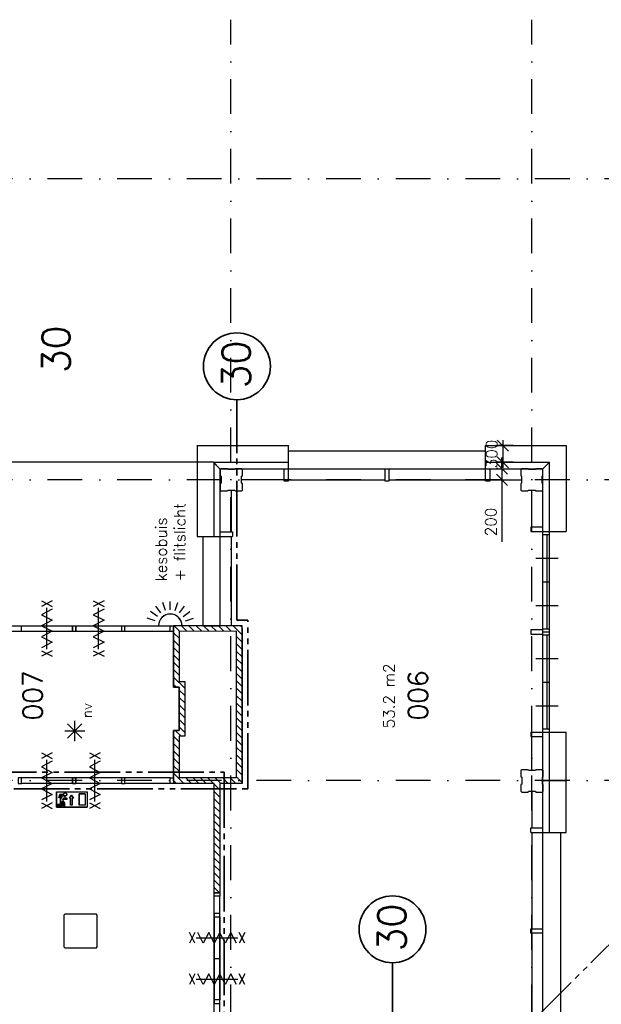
# Model space of a CAD drawing. Extents: x 36324 to 146208, y -50294 to 26426.
# Tile 14 of 39: x 68770 to 79210, y -6618 to 11056. Entities that reach past the tile are written whole.
import ezdxf
from ezdxf.enums import TextEntityAlignment as Align

# ---------------------------------------------------------------- set-up
doc = ezdxf.new("R2010")
doc.units = 0
doc.header["$LTSCALE"] = 100
doc.header["$PDMODE"] = 35
doc.linetypes.add('B0302', pattern=[12.5, 6.25, -3.125, 0, -3.125])
doc.linetypes.add('B0804', pattern=[15, 10, -1, 1, -1, 1, -1])
doc.layers.get('0').update_dxf_attribs({"linetype": 'CONTINUOUS'})
doc.layers.get('Defpoints').update_dxf_attribs({"color": 2, "linetype": 'CONTINUOUS'})
for name, color, linetype in [('AM$1A---_MAATV', 8, 'CONTINUOUS'), ('Bouwkundig', 253, 'CONTINUOUS'), ('Bouwkundig hatch', 254, 'CONTINUOUS'), ('Bouwkundig tekst', 252, 'CONTINUOUS'), ('Stramien', 252, 'B0302')]:
    doc.layers.add(name, color=color, linetype=linetype)
doc.layers.add('brandscheiding', color=40, linetype='B0804', lineweight=35)
doc.styles.add('bouwk tekst', font='romans.shx')
doc.styles.get("Standard").update_dxf_attribs({"font": 'romans.shx'})
doc.dimstyles.new('SCHERMER', dxfattribs={"dimscale": 100, "dimtxt": 2, "dimasz": 2, "dimexe": 1, "dimexo": 1, "dimgap": 1, "dimtad": 1, "dimdec": 0, "dimzin": 0, "dimdsep": 46, "dimtxsty": 'bouwk tekst', "dimblk1": 'OBLIQUE', "dimblk2": 'OBLIQUE', "dimsah": 1, "dimcen": -3, "dimdle": 1, "dimclrd": 256, "dimclre": 256, "dimclrt": 256, "dimadec": 0, "dimazin": 0, "dimtfac": 0.75, "dimtdec": 0, "dimtmove": 0, "dimatfit": 1, "dimldrblk": 'NONE', "dimfxl": 1, "dimtvp": 1.5, "dimtolj": 1, "dimtzin": 0, "dimlwd": -1, "dimlwe": -1, "dimarcsym": 0})

# ---------------------------------------------------------------- blocks, each defined once
blk = doc.blocks.new('_Oblique')
at = {"color": 0, "linetype": 'ByBlock', "lineweight": -2}
blk.add_line((-0.5, -0.5), (0.5, 0.5), dxfattribs=at)
blk = doc.blocks.new('*D7')
at = {"layer": 'AM$1A---_MAATV', "linetype": 'Continuous', "ltscale": 0.2}
for p, q in [((77629, 3411), (77342, 3411)), ((77442, 3511), (77442, 3011)), ((77629, 3111), (77342, 3111))]:
    blk.add_line(p, q, dxfattribs=at)
at = {"layer": 'Defpoints', "color": 0, "linetype": 'Continuous', "ltscale": 0.2}
for p in [(77729, 3411), (77442, 3111), (77729, 3111)]:
    blk.add_point(p, dxfattribs=at)
at = {"layer": 'AM$1A---_MAATV', "linetype": 'Continuous', "ltscale": 0.2, "xscale": 200, "yscale": 200, "zscale": 200}
for p, rotation in [((77442, 3411), 90), ((77442, 3111), 270)]:
    blk.add_blockref('_Oblique', p, dxfattribs=dict(at, rotation=rotation))
at = {"layer": 'AM$1A---_MAATV', "linetype": 'Continuous', "ltscale": 0.2, "insert": (77242, 3261), "char_height": 200, "attachment_point": 5, "rotation": 90, "style": 'bouwk tekst'}
blk.add_mtext('\\A1;300', dxfattribs=at)
blk = doc.blocks.new('_None')
blk = doc.blocks.new('*D8')
at = {"layer": 'AM$1A---_MAATV', "linetype": 'Continuous', "ltscale": 0.2}
for p, q in [((77427, 2997), (77427, 3197)), ((77352, 2997), (77327, 2997)), ((77427, 2997), (77427, 2797)), ((77352, 2797), (77327, 2797)), ((77427, 2797), (77427, 1682))]:
    blk.add_line(p, q, dxfattribs=at)
at = {"layer": 'Defpoints', "color": 0, "linetype": 'Continuous', "ltscale": 0.2}
for p in [(77452, 2997), (77427, 2797), (77452, 2797)]:
    blk.add_point(p, dxfattribs=at)
at = {"layer": 'AM$1A---_MAATV', "linetype": 'Continuous', "ltscale": 0.2, "xscale": 200, "yscale": 200, "zscale": 200}
for p, rotation in [((77427, 2997), 270), ((77427, 2797), 90)]:
    blk.add_blockref('_Oblique', p, dxfattribs=dict(at, rotation=rotation))
at = {"layer": 'AM$1A---_MAATV', "linetype": 'Continuous', "ltscale": 0.2, "insert": (77227, 2040), "char_height": 200, "attachment_point": 5, "rotation": 90, "style": 'bouwk tekst'}
blk.add_mtext('\\A1;200', dxfattribs=at)

msp = doc.modelspace()

# ---------------------------------------------------------------- hatches: boundary and pattern name
at = {"layer": 'Bouwkundig hatch', "linetype": 'Continuous'}
h = msp.add_hatch(dxfattribs=at)
h.set_pattern_fill('ANSI31', color=256, scale=750, angle=90, style=0)
h.set_pattern_definition([(135, (55777.52, -168084.84), (-66.29126, -66.29126), [])])
h.paths.add_polyline_path([(71533.3, 176.8), (71533.3, -922.2), (71633.3, -922.2), (71633.3, -1702.2), (71533.3, -1702.2), (71533.3, -2653.2), (72263.3, -2653.2), (72263.3, -4618.2), (72363, -4618.2), (72363, -2653.2), (72763.3, -2653.2), (72763.3, 176.8)])
h.paths.add_polyline_path([(71733.3, -822.2), (71633.3, -822.2), (71633.3, 77.8), (72663.3, 76.8), (72663.3, -2553.2), (71633.3, -2553.2), (71633.3, -1802.2), (71733.3, -1802.2)], flags=16)

# ---------------------------------------------------------------- linework, layer by layer
at = {"layer": 'Bouwkundig', "linetype": 'Continuous'}
for p, q in [((71948.8, 3410.3), (73592.8, 3410.3)), ((71955.3, 3403.9), (71955.3, 1779.9)), ((73592.8, 2776.3), (73592.8, 3410.3)), ((77132.8, 2776.3), (77132.8, 3410.3)), ((77132.8, 3410.3), (78576.9, 3410.3)), ((78576.8, 3410.3), (78576.8, 1866.3)), ((77132.8, 3310.3), (73592.8, 3310.3)), ((72248.8, 3110.3), (67776.8, 3111.3)), ((72248.9, 3110.3), (73592.8, 3110.3)), ((72362.9, 2996.3), (72248.9, 3110.3)), ((72369.3, 2989.9), (72255.3, 3103.9)), ((72255.3, 3103.9), (72255.3, 1779.9)), ((77132.8, 3110.3), (78276.8, 3110.3)), ((78162.8, 2996.3), (78276.8, 3110.3)), ((78276.8, -3533.2), (78276.8, 3110.3)), ((72362.9, 2996.3), (78162.8, 2996.3)), ((72369.3, 176.3), (72369.3, 2989.9)), ((72562.9, 2981.3), (72562.9, 2996.3)), ((73512.8, 2996.3), (73512.8, 2776.3)), ((75322.8, 2996.3), (75322.8, 2776.3)), ((75402.8, 2776.3), (75402.8, 2996.3)), ((77212.8, 2776.3), (77212.8, 2996.3)), ((77962.8, 2996.3), (77962.8, 2981.3)), ((78162.8, -7803.2), (78162.8, 2996.3)), ((73512.8, 2796.3), (72747.9, 2796.3)), ((73512.8, 2776.3), (73592.8, 2776.3)), ((73592.8, 2796.3), (75322.8, 2796.3)), ((75322.8, 2776.3), (75402.8, 2776.3)), ((75402.8, 2796.3), (77132.8, 2796.3)), ((77132.8, 2776.3), (77212.8, 2776.3)), ((77212.8, 2796.3), (77777.9, 2796.3)), ((72569.3, 1859.9), (72569.3, 2611.3)), ((77962.8, 1946.3), (77962.8, 2611.3)), ((77942.8, 1946.3), (77942.8, 1866.3)), ((78162.8, 1946.3), (77942.8, 1946.3)), ((71955.3, 1779.9), (72589.3, 1779.9)), ((72055.3, 1779.9), (72055.3, 176.3)), ((72369.3, 1859.9), (72589.3, 1859.9)), ((72569.3, 176.3), (72569.3, 1780)), ((72589.3, 1859.9), (72589.3, 1779.9)), ((77942.8, 1866.3), (78576.8, 1866.3)), ((78162.8, 1814.3), (78276.8, 1814.3)), ((78236.8, 118.3), (78236.8, 1814.3)), ((78036.8, 1390.8), (78436.8, 1390.8)), ((78162.8, 966.3), (78276.8, 966.3)), ((71384.5, 449.4), (71338.1, 592.1)), ((71473, 463.5), (71473, 613.4)), ((71561.5, 449.5), (71607.9, 592.1)), ((78036.8, 541.8), (78436.8, 541.8)), ((71241.3, 345.4), (71119.9, 433.5)), ((71304.7, 408.7), (71216.5, 530.1)), ((71641.4, 408.8), (71729.5, 530.1)), ((71704.8, 345.5), (71826.1, 433.5)), ((67962.8, 177), (71532.8, 177)), ((68800.3, 77.3), (68800.3, 177)), ((69717.8, 177), (69717.8, 77.3)), ((69718.1, 77.3), (69718.1, 177)), ((69777.6, 77.3), (69777.6, 177)), ((69777.8, 177), (69777.8, 77.3)), ((70595.6, 177), (70595.6, 77.3)), ((70655.3, 77.3), (70655.3, 177)), ((71200.6, 265.5), (71058, 311.9)), ((71473.1, 77.3), (71473.1, 177)), ((71532.8, 177), (71532.8, 77.3)), ((71745.5, 265.6), (71888, 311.9)), ((67962.8, 77.3), (71532.8, 77.3)), ((72055.3, 176.3), (72369.3, 176.3)), ((77942.8, 106.3), (77942.8, 26.3)), ((78162.8, 106.3), (77942.8, 106.3)), ((77942.8, 26.3), (78162.8, 26.3)), ((78276.8, 118.3), (78162.8, 118.3)), ((78162.8, 66.3), (78276.8, 66.3)), ((78162.8, 14.3), (78276.8, 14.3)), ((78236.8, -1673.7), (78236.8, 14.3)), ((78036.8, -409.2), (78436.8, -409.2)), ((78162.8, -833.7), (78276.8, -833.7)), ((78036.8, -1258.2), (78436.8, -1258.2)), ((69886.7, -1839.3, 2600), (69631, -1583.6, 2600)), ((69631, -1839.3, 2600), (69885.4, -1584.9, 2600)), ((69759.1, -1892.9, 2600), (69759.1, -1531.2, 2600)), ((69578.3, -1712.1, 2600), (69938.1, -1712.1, 2600)), ((77942.8, -1733.7), (78576.8, -1733.7)), ((77942.8, -1733.7), (77942.8, -1813.7)), ((78276.8, -1681.7), (78162.8, -1681.7)), ((78576.8, -3533.2), (78576.8, -1733.7)), ((77942.8, -1813.7), (78162.8, -1813.7)), ((77962.8, -2418.7), (77962.8, -1813.7)), ((72662.8, -2553.7), (71632.8, -2553.7)), ((78162.8, -2603.2), (78576.8, -2603.2)), ((69429.5, -2804.1), (69429.5, -3081.5)), ((69429.5, -2804.1), (69984.3, -2804.1)), ((69984.3, -2804.1), (69984.3, -3081.5)), ((77962.8, -2788.7), (77962.8, -3453.2)), ((69489.6, -2850.3), (69474.5, -2910.4)), ((69498.4, -2910.4), (69474.5, -2910.4)), ((69550.6, -2850.3), (69489.6, -2850.3)), ((69507.6, -2873.4), (69498.4, -2910.4)), ((69534.6, -2873.4), (69503.4, -2941.9)), ((69503.4, -2941.9), (69503.4, -3030.6)), ((69507.6, -2873.4), (69534.6, -2873.4)), ((69526.6, -2979.8), (69554.3, -3015.5)), ((69526.6, -3053.8), (69526.6, -2979.8)), ((69537.4, -2956.1), (69577.4, -3007.5)), ((69558.9, -2909.2), (69537.5, -2956.3)), ((69558.9, -2909.2), (69558.9, -2942.8)), ((69614.4, -2942.8), (69558.9, -2942.8)), ((69582.1, -2886.1), (69582.1, -2919.7)), ((69614.4, -2919.7), (69582.1, -2919.7)), ((69614.4, -2942.8), (69614.4, -2919.7)), ((69698.5, -2861.5), (69661.5, -2917)), ((69661.5, -2917), (69684.7, -2917)), ((69684.7, -3046.4), (69684.7, -2917)), ((69735.5, -2917), (69698.5, -2861.5)), ((69712.4, -3046.4), (69712.4, -2917)), ((69712.4, -2917), (69735.5, -2917)), ((69836.4, -2841.1), (69836.4, -3044.5)), ((69947.4, -2841.1), (69836.4, -2841.1)), ((69947.4, -2841.1), (69947.4, -3044.5)), ((69429.5, -3081.5), (69984.3, -3081.5)), ((69438.7, -3030.6), (69438.7, -3053.8)), ((69503.4, -3030.6), (69438.7, -3030.6)), ((69438.7, -3053.8), (69526.6, -3053.8)), ((69554.3, -3076.9), (69554.3, -3015.5)), ((69577.4, -3076.9), (69554.3, -3076.9)), ((69577.4, -3007.5), (69577.4, -3076.9)), ((69947.4, -3044.5), (69836.4, -3044.5)), ((77942.8, -3533.2), (77942.8, -3453.2)), ((77942.8, -3453.2), (78162.8, -3453.2)), ((77942.8, -3533.2), (78576.8, -3533.2)), ((77962.8, -3533.1), (77962.8, -5263.2)), ((78476.8, -3533.2), (78476.8, -7073.2)), ((77942.8, -5343.2), (77942.8, -5263.2)), ((77942.8, -5263.2), (78162.8, -5263.2)), ((78162.8, -5343.2), (77942.8, -5343.2)), ((77962.8, -5343.2), (77962.8, -7073.2))]:
    msp.add_line(p, q, dxfattribs=at)
for points in [[(72369.3, 2611.3), (72384.3, 2596.3), (72499.3, 2596.3), (72507.3, 2611.3), (72632.3, 2611.3), (72637.3, 2596.3), (72754.3, 2596.3), (72769.3, 2611.3), (72769.3, 2730.3), (72754.3, 2738.3), (72754.3, 2863.3), (72769.3, 2868.3), (72769.3, 2981.3), (72754.3, 2996.3), (72639.3, 2996.3), (72631.3, 2981.3), (72506.3, 2981.3), (72501.3, 2996.3), (72384.3, 2996.3), (72369.3, 2981.3), (72369.3, 2870.3), (72384.3, 2862.3), (72384.3, 2737.3), (72369.3, 2732.3), (72369.3, 2611.3)], [(77762.8, 2611.3), (77777.8, 2596.3), (77892.8, 2596.3), (77900.8, 2611.3), (78025.8, 2611.3), (78030.8, 2596.3), (78147.8, 2596.3), (78162.8, 2611.3), (78162.8, 2730.3), (78147.8, 2738.3), (78147.8, 2863.3), (78162.8, 2868.3), (78162.8, 2981.3), (78147.8, 2996.3), (78032.8, 2996.3), (78024.8, 2981.3), (77899.8, 2981.3), (77894.8, 2996.3), (77777.8, 2996.3), (77762.8, 2981.3), (77762.8, 2870.3), (77777.8, 2862.3), (77777.8, 2737.3), (77762.8, 2732.3), (77762.8, 2611.3)], [(69355.8, 624.3), (69162.3, 524.3)], [(69162.3, 624.3), (69355.8, 524.3)], [(70283.8, 624.3), (70090.3, 524.3)], [(70090.3, 624.3), (70283.8, 524.3)], [(69355.8, 473.3), (69162.3, 374.3), (69355.8, 275.3), (69162.3, 176.3), (69355.8, 77.3), (69162.3, -21.7), (69355.8, -120.7), (69162.3, -219.7)], [(69258.8, -245.7), (69258.8, 499.3)], [(70283.8, 473.3), (70090.3, 374.3), (70283.8, 275.3), (70090.3, 176.3), (70283.8, 77.3), (70090.3, -21.7), (70283.8, -120.7), (70090.3, -219.7)], [(70186.8, -245.7), (70186.8, 499.3)], [(69258.8, -245.7), (69258.8, 127.3), (69258.8, 327.3)], [(70186.8, -72.7), (70186.8, 127.3), (70186.8, 327.3)], [(71532.8, -922.7), (71532.8, 177.3)], [(72762.8, -2653.7), (72762.8, 176.3), (71532.8, 177.3), (71532.8, -922.7), (71632.8, -922.7), (71632.8, -1702.7), (71532.8, -1702.7), (71532.8, -2652.7)], [(71632.8, 77.3), (71632.8, -822.7)], [(72662.8, -2553.7), (72662.8, 76.3), (71632.8, 77.3), (71632.8, -822.7), (71732.8, -822.7), (71732.8, -1802.7), (71632.8, -1802.7), (71632.8, -2552.7)], [(72662.8, -2553.7), (72662.8, 77.3)], [(72762.8, 126.3), (72762.8, -2653.7)], [(69355.8, -270.7), (69162.3, -370.7)], [(69162.3, -270.7), (69355.8, -370.7)], [(70283.8, -270.7), (70090.3, -370.7)], [(70090.3, -270.7), (70283.8, -370.7)], [(71632.8, -822.7), (71732.8, -822.7)], [(71732.8, -822.7), (71732.8, -1802.7)], [(71632.8, -922.7), (71532.8, -922.7)], [(71632.8, -1702.7), (71632.8, -922.7)], [(71532.8, -1702.7), (71632.8, -1702.7)], [(71532.8, -2602.7), (71532.8, -1702.7)], [(71732.8, -1802.7), (71632.8, -1802.7)], [(71632.8, -1802.7), (71632.8, -2553.7)], [(69355.8, -2105.7), (69162.3, -2205.7)], [(69162.3, -2105.7), (69355.8, -2205.7)], [(70214.8, -2105.7), (70021.3, -2205.7)], [(70021.3, -2105.7), (70214.8, -2205.7)], [(69355.8, -2256.7), (69162.3, -2355.7), (69355.8, -2454.7), (69162.3, -2553.7), (69355.8, -2652.7), (69162.3, -2751.7), (69355.8, -2850.7), (69162.3, -2949.7)], [(69258.8, -2975.7), (69258.8, -2230.7)], [(70214.8, -2256.7), (70021.3, -2355.7), (70214.8, -2454.7), (70021.3, -2553.7), (70214.8, -2652.7), (70021.3, -2751.7), (70214.8, -2850.7), (70021.3, -2949.7)], [(70117.8, -2975.7), (70117.8, -2230.7)], [(69258.8, -2975.7), (69258.8, -2602.7), (69258.8, -2402.7)], [(77766.9, -2792.7), (77781.9, -2807.7), (77896.9, -2807.7), (77904.9, -2792.7), (78029.9, -2792.7), (78034.9, -2807.7), (78151.9, -2807.7), (78166.9, -2792.7), (78166.9, -2673.7), (78151.9, -2665.7), (78151.9, -2540.7), (78166.9, -2535.7), (78166.9, -2422.7), (78151.9, -2407.7), (78036.9, -2407.7), (78028.9, -2422.7), (77903.9, -2422.7), (77898.9, -2407.7), (77781.9, -2407.7), (77766.9, -2422.7), (77766.9, -2533.7), (77781.9, -2541.7), (77781.9, -2666.7), (77766.9, -2671.7), (77766.9, -2792.7)], [(69718.1, -2553), (68800.3, -2553)], [(70595.6, -2553), (69777.6, -2553)], [(71473.1, -2553), (70655.3, -2553)], [(69718.1, -2652.7), (68800.3, -2652.7)], [(69429.5, -3081.5), (69429.5, -2804.1), (69984.3, -2804.1), (69984.3, -3081.5), (69429.5, -3081.5)], [(69606.3, -2830.7), (69607.2, -2831.7), (69608.1, -2832.7), (69609, -2833.8), (69609.7, -2834.9), (69610.5, -2836), (69611.1, -2837.2), (69611.8, -2838.5), (69612.3, -2839.7), (69612.8, -2841), (69613.2, -2842.3), (69613.6, -2843.6), (69613.9, -2844.9), (69614.1, -2846.2), (69614.3, -2847.6), (69614.4, -2849), (69614.4, -2850.3), (69614.4, -2851.7), (69614.3, -2853), (69614.1, -2854.4), (69613.9, -2855.7), (69613.6, -2857.1), (69613.2, -2858.4), (69612.8, -2859.7), (69612.3, -2860.9), (69611.8, -2862.2), (69611.1, -2863.4), (69610.5, -2864.6), (69609.7, -2865.7), (69609, -2866.8), (69608.1, -2867.9), (69607.2, -2868.9), (69606.3, -2869.9), (69605.3, -2870.9), (69604.3, -2871.8), (69603.2, -2872.6), (69602.1, -2873.4), (69600.9, -2874.1), (69599.8, -2874.8), (69598.5, -2875.4), (69597.3, -2875.9), (69596, -2876.4), (69594.7, -2876.9), (69593.4, -2877.2), (69592.1, -2877.5), (69590.8, -2877.8), (69589.4, -2877.9), (69588, -2878), (69586.7, -2878.1), (69585.3, -2878), (69584, -2877.9), (69582.6, -2877.8), (69581.3, -2877.5), (69579.9, -2877.2), (69578.6, -2876.9), (69577.3, -2876.4), (69576.1, -2875.9), (69574.8, -2875.4), (69573.6, -2874.8), (69572.4, -2874.1), (69571.3, -2873.4), (69570.2, -2872.6), (69569.1, -2871.8), (69568, -2870.9), (69567.1, -2869.9), (69566.1, -2868.9), (69565.2, -2867.9), (69564.4, -2866.8), (69563.6, -2865.7), (69562.9, -2864.6), (69562.2, -2863.4), (69561.6, -2862.2), (69561, -2860.9), (69560.6, -2859.7), (69560.1, -2858.4), (69559.8, -2857.1), (69559.5, -2855.7), (69559.2, -2854.4), (69559.1, -2853), (69559, -2851.7), (69558.9, -2850.3), (69559, -2849), (69559.1, -2847.6), (69559.2, -2846.2), (69559.5, -2844.9), (69559.8, -2843.6), (69560.1, -2842.3), (69560.6, -2841), (69561, -2839.7), (69561.6, -2838.5), (69562.2, -2837.2), (69562.9, -2836), (69563.6, -2834.9), (69564.4, -2833.8), (69565.2, -2832.7), (69566.1, -2831.7), (69567.1, -2830.7), (69568, -2829.8), (69569.1, -2828.9), (69570.2, -2828), (69571.3, -2827.2), (69572.4, -2826.5), (69573.6, -2825.8), (69574.8, -2825.2), (69576.1, -2824.7), (69577.3, -2824.2), (69578.6, -2823.8), (69579.9, -2823.4), (69581.3, -2823.1), (69582.6, -2822.9), (69584, -2822.7), (69585.3, -2822.6), (69586.7, -2822.6), (69588, -2822.6), (69589.4, -2822.7), (69590.8, -2822.9), (69592.1, -2823.1), (69593.4, -2823.4), (69594.7, -2823.8), (69596, -2824.2), (69597.3, -2824.7), (69598.5, -2825.2), (69599.8, -2825.8), (69600.9, -2826.5), (69602.1, -2827.2), (69603.2, -2828), (69604.3, -2828.9), (69605.3, -2829.8), (69606.3, -2830.7)], [(69559.2, -2846.2), (69560.3, -2841.6), (69562.6, -2836.5), (69565.3, -2832.6), (69567.7, -2830.1), (69571.5, -2827.1), (69575.3, -2825), (69581, -2823.2), (69588.4, -2822.6), (69594.6, -2823.7), (69598.7, -2825.3), (69600.8, -2826.4), (69603.4, -2828.2), (69605.5, -2830), (69608.6, -2833.4), (69611, -2836.9), (69612.9, -2841.2), (69614.2, -2847), (69614.4, -2851.2), (69614.1, -2854.7), (69612.5, -2860.4), (69610.9, -2863.8), (69607.9, -2868.1), (69603.6, -2872.3), (69600.7, -2874.2), (69596.3, -2876.3), (69592, -2877.5), (69585.3, -2878), (69579.2, -2877), (69575, -2875.5), (69571.7, -2873.7), (69568.5, -2871.3), (69565.2, -2867.9), (69562.5, -2863.9), (69560.9, -2860.6), (69559.6, -2856.4), (69559.1, -2853.6), (69559, -2849), (69559.2, -2846.2)], [(70595.6, -2652.7), (69777.6, -2652.7)], [(71473.1, -2652.7), (70655.3, -2652.7)], [(72262.8, -2653.7), (71532.8, -2653.7)], [(72262.8, -4618.7), (72262.8, -2653.7)], [(72762.8, -2653.7), (72362.8, -2653.7)], [(72362.8, -2653.7), (72362.8, -4618.7)], [(69355.8, -3000.7), (69162.3, -3100.7)], [(69162.3, -3000.7), (69355.8, -3100.7)], [(69438.7, -3053.8), (69438.7, -3030.6), (69503.4, -3030.6), (69503.4, -2941.9), (69534.6, -2873.4), (69507.6, -2873.4), (69498.4, -2910.4), (69474.5, -2910.4), (69489.6, -2850.3), (69550.6, -2850.3), (69551, -2856.2), (69551.5, -2858.6), (69552.2, -2861.2), (69553.2, -2863.9), (69554.9, -2867.4), (69556.5, -2870.2), (69557.8, -2872), (69559.7, -2874.3), (69561.5, -2876.2), (69564.3, -2878.7), (69567.1, -2880.6), (69570.1, -2882.4), (69573, -2883.8), (69577.2, -2885.1), (69580.1, -2885.8), (69582.1, -2886.5), (69582.1, -2919.7), (69614.4, -2919.7), (69614.4, -2942.8), (69558.9, -2942.8), (69558.9, -2909.2), (69537.5, -2956.3), (69577.4, -3007.5), (69577.4, -3076.9), (69554.3, -3076.9), (69554.3, -3015.5), (69526.6, -2979.8), (69526.6, -3053.8), (69438.7, -3053.8)], [(69550.6, -2850.3), (69550.6, -2850.7), (69550.6, -2851.1), (69550.6, -2851.5), (69550.6, -2851.9), (69550.6, -2852.3), (69550.6, -2852.8), (69550.7, -2853.2), (69550.7, -2853.6), (69550.8, -2854), (69550.8, -2854.4), (69550.8, -2854.8), (69550.9, -2855.2), (69551, -2855.6), (69551, -2856), (69551.1, -2856.4), (69551.2, -2856.8), (69551.2, -2857.2), (69551.3, -2857.6), (69551.4, -2858), (69551.5, -2858.4), (69551.6, -2858.8), (69551.7, -2859.2), (69551.8, -2859.6), (69551.9, -2860), (69552, -2860.4), (69552.1, -2860.7), (69552.2, -2861.1), (69552.3, -2861.5), (69552.5, -2861.9), (69552.6, -2862.3), (69552.7, -2862.7), (69552.9, -2863.1), (69553, -2863.4), (69553.2, -2863.8), (69553.3, -2864.2), (69553.5, -2864.6), (69553.7, -2864.9), (69553.8, -2865.3), (69554, -2865.7), (69554.2, -2866), (69554.4, -2866.4), (69554.5, -2866.8), (69554.7, -2867.1), (69554.9, -2867.5), (69555.1, -2867.9), (69555.3, -2868.2), (69555.5, -2868.6), (69555.7, -2868.9), (69555.9, -2869.3), (69556.1, -2869.6), (69556.4, -2869.9), (69556.6, -2870.3), (69556.8, -2870.6), (69557, -2871), (69557.3, -2871.3), (69557.5, -2871.6), (69557.8, -2871.9), (69558, -2872.3), (69558.3, -2872.6), (69558.5, -2872.9), (69558.8, -2873.2), (69559, -2873.5), (69559.3, -2873.9), (69559.6, -2874.2), (69559.8, -2874.5), (69560.1, -2874.8), (69560.4, -2875.1), (69560.7, -2875.4), (69560.9, -2875.6), (69561.2, -2875.9), (69561.5, -2876.2), (69561.8, -2876.5), (69562.1, -2876.8), (69562.4, -2877.1), (69562.7, -2877.3), (69563, -2877.6), (69563.3, -2877.9), (69563.6, -2878.1), (69564, -2878.4), (69564.3, -2878.6), (69564.6, -2878.9), (69564.9, -2879.1), (69565.2, -2879.4), (69565.6, -2879.6), (69565.9, -2879.9), (69566.2, -2880.1), (69566.6, -2880.3), (69566.9, -2880.5), (69567.3, -2880.8), (69567.6, -2881), (69567.9, -2881.2), (69568.3, -2881.4), (69568.6, -2881.6), (69569, -2881.8), (69569.4, -2882), (69569.7, -2882.2), (69570.1, -2882.4), (69570.4, -2882.6), (69570.8, -2882.8), (69571.2, -2882.9), (69571.5, -2883.1), (69571.9, -2883.3), (69572.3, -2883.4), (69572.7, -2883.6), (69573, -2883.7), (69573.4, -2883.9), (69573.8, -2884), (69574.2, -2884.2), (69574.6, -2884.3), (69574.9, -2884.5), (69575.3, -2884.6), (69575.7, -2884.7), (69576.1, -2884.8), (69576.5, -2885), (69576.9, -2885.1), (69577.3, -2885.2), (69577.7, -2885.3), (69578.1, -2885.4), (69578.5, -2885.5), (69578.9, -2885.6), (69579.2, -2885.7), (69579.6, -2885.7), (69580, -2885.8), (69580.4, -2885.9), (69580.8, -2886), (69581.3, -2886), (69581.7, -2886.1), (69582.1, -2886.1)], [(69712.4, -3046.4), (69684.7, -3046.4), (69684.7, -2917), (69661.5, -2917), (69698.5, -2861.5), (69735.5, -2917), (69712.4, -2917), (69712.4, -3046.4)], [(69836.4, -3044.5), (69836.4, -2841.1), (69947.4, -2841.1), (69947.4, -3044.5), (69836.4, -3044.5)], [(70214.8, -3000.7), (70021.3, -3100.7)], [(70021.3, -3000.7), (70214.8, -3100.7)], [(72362.8, -4618.7), (72262.8, -4618.7)], [(72263.6, -6914), (72263.6, -4678.5)], [(72362.6, -6914), (72362.6, -4678.5)], [(69562.8, -5587.7), (69577.8, -5602.7), (70147.8, -5602.7), (70162.8, -5587.7), (70162.8, -5017.7), (70147.8, -5002.7), (69577.8, -5002.7), (69562.8, -5017.7), (69562.8, -5587.7)], [(72263.6, -5051.1), (72263.6, -6537.2)], [(72362.6, -5051.1), (72362.6, -6537.2)], [(71915.3, -5520.7), (71815.3, -5326.7)], [(71915.3, -5326.7), (71815.3, -5519.7)], [(71940.3, -5423.7), (72685.3, -5423.7)], [(72659.3, -5520.7), (72560.3, -5326.7), (72461.3, -5520.7), (72362.3, -5326.7), (72263.3, -5520.7), (72164.3, -5326.7), (72065.3, -5520.7), (71966.3, -5326.7)], [(72112.8, -5423.7), (72312.8, -5423.7), (72512.8, -5423.7)], [(72810.3, -5520.7), (72710.3, -5326.7)], [(72810.3, -5326.7), (72710.3, -5520.7)], [(72262.8, -5795.7), (72312.8, -5795.7), (72362.8, -5795.7)], [(71915.3, -6263.7), (71815.3, -6069.7)], [(71915.3, -6069.7), (71815.3, -6262.7)], [(71940.3, -6166.7), (72685.3, -6166.7)], [(72659.3, -6263.7), (72560.3, -6069.7), (72461.3, -6263.7), (72362.3, -6069.7), (72263.3, -6263.7), (72164.3, -6069.7), (72065.3, -6263.7), (71966.3, -6069.7)], [(72112.8, -6166.7), (72312.8, -6166.7), (72512.8, -6166.7)], [(72810.3, -6263.7), (72710.3, -6069.7)], [(72810.3, -6069.7), (72710.3, -6263.7)]]:
    msp.add_lwpolyline(points, dxfattribs=at)
for points in [[(68740.6, -2652.7), (68800.3, -2652.7), (68800.3, -2553), (68740.6, -2553)], [(69717.8, -2652.7), (69777.6, -2652.7), (69777.6, -2553), (69717.8, -2553)], [(69777.8, -2652.7), (69718.1, -2652.7), (69718.1, -2553), (69777.8, -2553)], [(70595.6, -2652.7), (70655.3, -2652.7), (70655.3, -2553), (70595.6, -2553)], [(71532.8, -2652.7), (71473.1, -2652.7), (71473.1, -2553), (71532.8, -2553)], [(69550.6, -2850.3), (69551.2, -2857), (69554.6, -2867), (69558.1, -2872.4), (69561.7, -2876.4), (69567.8, -2881.1), (69574.2, -2884.2), (69579.1, -2885.6), (69582.1, -2886.5), (69582.1, -2919.7), (69614.4, -2919.7), (69614.4, -2942.8), (69558.9, -2942.8), (69558.9, -2909.2), (69537.5, -2956.3), (69577.4, -3007.5), (69577.4, -3076.9), (69554.3, -3076.9), (69554.3, -3015.5), (69526.6, -2979.8), (69526.6, -3053.8), (69438.7, -3053.8), (69438.7, -3030.6), (69503.4, -3030.6), (69503.4, -2941.9), (69534.6, -2873.4), (69507.6, -2873.4), (69498.4, -2910.4), (69474.5, -2910.4), (69489.6, -2850.3)], [(72362.6, -4618.7), (72362.6, -4678.5), (72263.6, -4678.5), (72263.6, -4618.7)], [(72362.6, -5051.1), (72362.6, -4991.4), (72263.6, -4991.4), (72263.6, -5051.1)], [(72362.6, -6601.1), (72362.6, -6537.2), (72263.6, -6537.2), (72263.6, -6601.1)]]:
    msp.add_lwpolyline(points, close=True, dxfattribs=at)
for radius in [211.5, 209.5]:
    msp.add_arc((71473.1, 177), radius, 0.03509, 180, dxfattribs=at)
at = {"layer": 'brandscheiding'}
for p, q in [((77962.8, -6933.2), (79859.3, -5036.8)), ((75462.8, -6872.7), (75462.8, -5872.7))]:
    msp.add_line(p, q, dxfattribs=at)
for points in [[(62162.8, -5452), (65535.7, -5452), (67162.9, -3814.2), (67162.6, -2752.7), (72862.8, -2752.7), (72862.8, 276.2), (72669.3, 276.3), (72669.3, 4234.4)], [(68074.8, -2453), (72437.6, -2453), (72437.6, -7247.7), (71837.8, -7247.7), (71837.8, -13578.2), (70037.8, -13578.2), (70037.8, -13683.1), (67678.6, -13699)]]:
    msp.add_lwpolyline(points, dxfattribs=at)
at = {"layer": 'brandscheiding', "linetype": 'Continuous'}
for centre in [(72669.3, 4834.4), (75462.8, -5272.7)]:
    msp.add_circle(centre, 600, dxfattribs=at)
at = {"layer": 'Stramien'}
for p, q in [((72562.8, -40641.2), (72562.8, 11055.6)), ((77962.8, -40641.2), (77962.8, 11055.6)), ((133648.8, 8196.8), (36324.1, 8196.8)), ((133648.8, 2796.8), (36324.1, 2796.8)), ((133648.8, -2603.2), (36324.1, -2603.2))]:
    msp.add_line(p, q, dxfattribs=at)

# ---------------------------------------------------------------- texts
at = {"layer": 'Bouwkundig tekst', "linetype": 'Continuous'}
for s, p in [('007', (69179.8, -1523.7)), ('006', (76095.8, -1523.7))]:
    msp.add_text(s, height=350, rotation=90, dxfattribs=at).set_placement(p)
msp.add_text('nv', height=185.94, rotation=90, dxfattribs=at).set_placement((69974.6, -1346.5, 2600), align=Align.MIDDLE)
at = {"layer": 'Bouwkundig tekst', "linetype": 'Continuous', "char_height": 200, "width": 1805, "attachment_point": 1, "rotation": 90, "style": 'bouwk tekst'}
for s, insert in [('kesobuis\\P+ flitslicht', (71209.3, 972.4)), ('53.2 m2', (75298.3, -1666.6))]:
    msp.add_mtext(s, dxfattribs=dict(at, insert=insert))
at = {"layer": 'brandscheiding', "linetype": 'Continuous'}
for p in [(69672, 4709.4), (72905.9, 4436.7), (75699.4, -5670.4)]:
    msp.add_text('30', height=500, rotation=90, dxfattribs=at).set_placement(p)

# ---------------------------------------------------------------- dimensions: what is measured, and where the dimension line sits
at = {"layer": 'AM$1A---_MAATV', "linetype": 'Continuous', "ltscale": 0.2}
dim = msp.add_linear_dim(base=(77442.1, 3110.8), p1=(77729.4, 3410.8), p2=(77729.4, 3110.8), angle=90, dimstyle='SCHERMER', dxfattribs=at)
dim.commit()
dim.dimension.update_dxf_attribs({"geometry": '*D7', "text_midpoint": (77442.1, 3260.8), "dimtype": 160})
dim = msp.add_linear_dim(base=(77427, 2796.8), p1=(77452.4, 2996.8), p2=(77452.4, 2796.8), angle=90, dimstyle='SCHERMER', dxfattribs=at)
dim.commit()
dim.dimension.update_dxf_attribs({"geometry": '*D8', "text_midpoint": (77227, 2039.6)})

doc.saveas('drawing.dxf')
